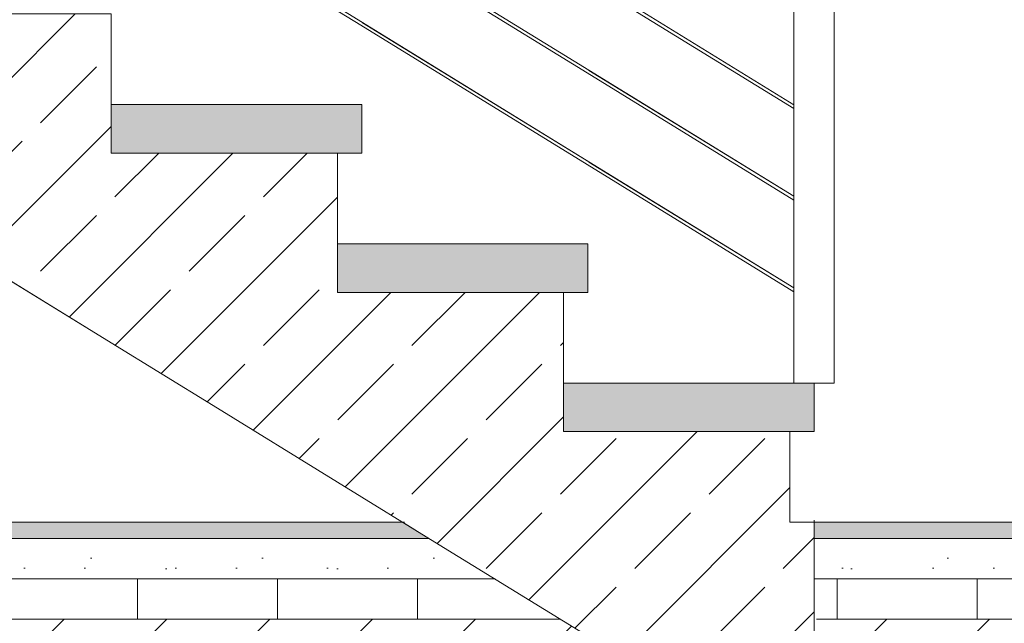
# Model space of a CAD drawing. Header units: millimetres. Extents: x -101298 to -58298, y 45839 to 66839.
# Tile 26 of 124: x -83631 to -82412, y 50444 to 51191. Entities that reach past the tile are written whole.
import ezdxf

# ---------------------------------------------------------------- set-up
doc = ezdxf.new("R2010")
doc.units = ezdxf.units.MM
doc.header["$MEASUREMENT"] = 0
doc.linetypes.add('Wipeout_Contour', pattern=[1000, 0, -1000])
doc.layers.add('Nowe_Konstrukcja - Schody', color=7, linetype='Continuous')
doc.layers.add('Nowe_Konstrukcja - Ściany zew', color=7, linetype='Continuous')
for name, color, linetype, lineweight, true_color in [('Nowe_Konstrukcja - Schody_Nr_pióra__101', 250, 'Continuous', 13, 0x333333), ('Nowe_Konstrukcja - Schody_Nr_pióra__116', 7, 'Continuous', 13, 0xcccccc), ('Nowe_Konstrukcja - Stropy_Nr_pióra__23', 7, 'Continuous', 13, 0x858585), ('Nowe_Konstrukcja - Ściany zew_Nr_pióra__23', 7, 'Continuous', 13, 0x858585)]:
    doc.layers.add(name, color=color, linetype=linetype, lineweight=lineweight, true_color=true_color)
for name, color, linetype, lineweight in [('Nowe_Konstrukcja - Schody_Nr_pióra__3', 7, 'Continuous', 13), ('Nowe_Konstrukcja - Stropy_Nr_pióra__21', 7, 'Continuous', 20), ('Nowe_Konstrukcja - Stropy_Nr_pióra__3', 7, 'Continuous', 13), ('Nowe_Konstrukcja - Ściany zew_Nr_pióra__3', 7, 'Continuous', 13)]:
    doc.layers.add(name, color=color, linetype=linetype, lineweight=lineweight)
pattern_1 = [(0, (0, 0), (0, 389.7114), [24.375, -200.625]), (0, (112.5, 194.86), (0, 389.7114), [24.375, -200.625]), (60, (0, 0), (-337.5, 194.8557), [24.375, -200.625]), (60, (225, 0), (-337.5, 194.8557), [24.375, -200.625]), (120, (24.37, 0), (337.5, 194.8557), [24.375, -200.625]), (120, (249.38, 0), (337.5, 194.8557), [24.375, -200.625]), (0, (0, 37.5), (0, 75), [0, -75, 0, -112.5]), (45, (37.5, 37.5), (-53.03301, 53.03301), [0, -56.25, 0, -93.75])]
pattern_2 = [(90, (0, 0), (-173.20508, 0), [100, -200]), (90, (-86.6, 150), (-173.20508, 0), [100, -200]), (150, (-4e-14, 100), (86.60254, 150), [100, -200]), (150, (-173.2, 100), (86.60254, 150), [100, -200]), (210, (0, 0), (-86.60254, 150), [100, -200]), (210, (-173.2, -7e-14), (-86.60254, 150), [100, -200])]
pattern_3 = [(45, (0, 0), (-63.63961, 63.63961), [])]

msp = doc.modelspace()

# ---------------------------------------------------------------- hatches: boundary and pattern name
at = {"layer": 'Nowe_Konstrukcja - Stropy_Nr_pióra__23', "linetype": 'Continuous', "lineweight": 0, "true_color": 0xe0e0e0}
for points in [[(-83154.2, 50569.4), (-86527.8, 50569.4), (-86527.8, 50549.4), (-83124, 50549.4)], [(-80467.8, 50569.4), (-82647.3, 50569.4), (-82647.3, 50549.4), (-80467.8, 50549.4)]]:
    msp.add_hatch(color=254, dxfattribs=at).paths.add_polyline_path(points)
at = {"layer": 'Nowe_Konstrukcja - Stropy_Nr_pióra__23', "linetype": 'Continuous', "lineweight": 13, "true_color": 0x858585}
h = msp.add_hatch(dxfattribs=at)
h.set_pattern_fill('Beton_lekki_0001', color=252, style=0, pattern_type=2)
h.set_pattern_definition(pattern_1)
h.paths.add_polyline_path([(-83124, 50549.4), (-86527.8, 50549.4), (-86527.8, 50499.4), (-83048.6, 50499.4)])
h = msp.add_hatch(dxfattribs=at)
h.set_pattern_fill('Beton_lekki_0001', color=252, style=0, pattern_type=2)
h.set_pattern_definition(pattern_1)
h.paths.add_polyline_path([(-80467.8, 50549.4), (-82647.3, 50549.4), (-82647.3, 50499.4), (-80467.8, 50499.4)])
h = msp.add_hatch(dxfattribs=at)
h.set_pattern_fill('Styropian_0001', color=252, style=0, pattern_type=2)
h.set_pattern_definition(pattern_2)
h.paths.add_polyline_path([(-83042.1, 50499.4), (-86527.8, 50499.4), (-86527.8, 50449.4), (-82966.7, 50449.4)])
h = msp.add_hatch(dxfattribs=at)
h.set_pattern_fill('Styropian_0001', color=252, style=0, pattern_type=2)
h.set_pattern_definition(pattern_2)
h.paths.add_polyline_path([(-80467.8, 50499.4), (-82644.4, 50499.4), (-82644.4, 50449.4), (-80467.8, 50449.4)])
at = {"layer": 'Nowe_Konstrukcja - Ściany zew_Nr_pióra__23', "linetype": 'Continuous', "lineweight": 13, "true_color": 0x858585}
h = msp.add_hatch(dxfattribs=at)
h.set_pattern_fill('Bloczki_ceramiczne_0001', color=252, style=0, pattern_type=2)
h.set_pattern_definition(pattern_3)
h.paths.add_polyline_path([(-86527.8, 50449.4), (-86527.8, 50249.4), (-82907.3, 50249.4), (-82907.3, 50416.1), (-82919.7, 50423.7), (-82919.7, 50439.4), (-82945.2, 50439.4), (-82957.3, 50446.8), (-82961.5, 50449.4)])
h = msp.add_hatch(dxfattribs=at)
h.set_pattern_fill('Bloczki_ceramiczne_0001', color=252, style=0, pattern_type=2)
h.set_pattern_definition(pattern_3)
h.paths.add_polyline_path([(-80467.8, 50449.4), (-82647.3, 50449.4), (-82647.3, 50249.4), (-80467.8, 50249.4)])

# ---------------------------------------------------------------- linework, layer by layer
at = {"layer": 'Nowe_Konstrukcja - Schody_Nr_pióra__3', "color": 7, "linetype": 'Continuous', "lineweight": 13}
for p, q in [((-83391.2, 50713.7), (-83517.3, 50791.3)), ((-83237.3, 50619), (-83391.2, 50713.7)), ((-82677.3, 50681.6), (-82647.3, 50681.6)), ((-82677.3, 50569.4), (-82677.3, 50681.6)), ((-83111.2, 50541.5), (-83237.3, 50619)), ((-82677.3, 50569.4), (-82647.3, 50569.4)), ((-82647.3, 50249.4), (-82647.3, 50572.1)), ((-82647.3, 50568.4), (-82647.3, 50569.4)), ((-82647.3, 50269.4), (-82647.3, 50568.4)), ((-82957.3, 50446.8), (-83111.2, 50541.5))]:
    msp.add_line(p, q, dxfattribs=at)
at = {"layer": 'Nowe_Konstrukcja - Stropy_Nr_pióra__3', "color": 7, "linetype": 'Continuous', "lineweight": 13}
for p, q in [((-86527.8, 50549.4), (-83124, 50549.4)), ((-86527.8, 50549.4), (-83124, 50549.4)), ((-82647.3, 50549.4), (-80467.8, 50549.4)), ((-86527.8, 50499.4), (-83042.1, 50499.4)), ((-86527.8, 50499.4), (-83042.1, 50499.4)), ((-82647.3, 50499.4), (-80467.8, 50499.4)), ((-86527.8, 50449.4), (-82961.5, 50449.4)), ((-86527.8, 50449.4), (-82961.5, 50449.4)), ((-82644.4, 50449.4), (-80467.8, 50449.4))]:
    msp.add_line(p, q, dxfattribs=at)
at = {"layer": 'Nowe_Konstrukcja - Ściany zew_Nr_pióra__3', "color": 7, "linetype": 'Continuous', "lineweight": 13}
for p, q in [((-86527.8, 50569.4), (-83154.2, 50569.4)), ((-82647.3, 50569.4), (-80467.8, 50569.4))]:
    msp.add_line(p, q, dxfattribs=at)

# ---------------------------------------------------------------- wipeouts: each hides what was drawn before it
at = {"color": 254, "linetype": 'Wipeout_Contour', "lineweight": 0, "ltscale": 780835.534185}
msp.add_wipeout([(-83627.3, 51555.4), (-83627.3, 51446.7), (-83206.2, 51187.8), (-82926.2, 51015.5), (-82672.3, 50859.3), (-82672.3, 50968), (-82928.3, 51125.5), (-83208.3, 51297.7)], dxfattribs=at).dxf.layer = 'Nowe_Konstrukcja - Ściany zew'

# ---------------------------------------------------------------- next in the draw order: linework, layer by layer
at = {"layer": 'Nowe_Konstrukcja - Schody_Nr_pióra__3', "color": 7, "linetype": 'Continuous', "lineweight": 13}
for p, q in [((-83517.3, 50791.3), (-83671.2, 50885.9)), ((-82957.3, 50741.6), (-82957.3, 50853.8))]:
    msp.add_line(p, q, dxfattribs=at)

# ---------------------------------------------------------------- next in the draw order: wipeouts: each hides what was drawn before it
at = {"color": 254, "linetype": 'Wipeout_Contour', "lineweight": 0, "ltscale": 781787.937327}
msp.add_wipeout([(-83627.3, 51782.1), (-83627.3, 51673.4), (-83206.2, 51414.4), (-82926.2, 51242.2), (-82672.3, 51086), (-82672.3, 51194.7), (-82928.3, 51352.1), (-83208.3, 51524.4)], dxfattribs=at).dxf.layer = 'Nowe_Konstrukcja - Ściany zew'

# ---------------------------------------------------------------- next in the draw order: wipeouts: each hides what was drawn before it
at = {"color": 254, "linetype": 'Wipeout_Contour', "lineweight": 0, "ltscale": 781311.354819}
msp.add_wipeout([(-83627.3, 51668.7), (-83627.3, 51560.1), (-83206.2, 51301.1), (-82926.2, 51128.9), (-82672.3, 50972.7), (-82672.3, 51081.3), (-82928.3, 51238.8), (-83208.3, 51411)], dxfattribs=at).dxf.layer = 'Nowe_Konstrukcja - Ściany zew'

# ---------------------------------------------------------------- next in the draw order: linework, layer by layer
at = {"layer": 'Nowe_Konstrukcja - Schody_Nr_pióra__3', "color": 7, "linetype": 'Continuous', "lineweight": 13}
for p, q in [((-83517.3, 51086.1), (-83517.3, 51198.3)), ((-83237.3, 50913.8), (-83237.3, 51026.1))]:
    msp.add_line(p, q, dxfattribs=at)

# ---------------------------------------------------------------- next in the draw order: wipeouts: each hides what was drawn before it
at = {"color": 254, "linetype": 'Wipeout_Contour', "lineweight": 0, "ltscale": 388871.16547}
msp.add_wipeout([(-82672.3, 50741.6), (-82622.3, 50741.6), (-82622.3, 51641.6), (-82672.3, 51641.6)], dxfattribs=at).dxf.layer = 'Nowe_Konstrukcja - Schody'

# ---------------------------------------------------------------- next in the draw order: hatches: boundary and pattern name
at = {"layer": 'Nowe_Konstrukcja - Schody_Nr_pióra__116', "linetype": 'Continuous', "lineweight": 13, "true_color": 0xcccccc}
msp.add_hatch(color=254, dxfattribs=at).paths.add_polyline_path([(-82957.3, 50681.6), (-82647.3, 50681.6), (-82647.3, 50741.6), (-82957.3, 50741.6)])

# ---------------------------------------------------------------- next in the draw order: linework, layer by layer
at = {"layer": 'Nowe_Konstrukcja - Schody_Nr_pióra__101', "color": 250, "linetype": 'Continuous', "lineweight": 13, "true_color": 0x333333}
for p, q in [((-82622.3, 50741.6), (-82622.3, 51641.6)), ((-82647.3, 50741.6), (-82622.3, 50741.6))]:
    msp.add_line(p, q, dxfattribs=at)
at = {"layer": 'Nowe_Konstrukcja - Schody_Nr_pióra__3', "color": 7, "linetype": 'Continuous', "lineweight": 13}
for p in [(-82957.3, 50741.6), (-82647.3, 50681.6)]:
    msp.add_line(p, (-82647.3, 50741.6), dxfattribs=at)

# ---------------------------------------------------------------- next in the draw order: wipeouts: each hides what was drawn before it
at = {"color": 254, "linetype": 'Wipeout_Contour', "lineweight": 0, "ltscale": 388846.825977}
msp.add_wipeout([(-82928.3, 51012.1), (-82672.3, 50854.7), (-82672.3, 50855.3), (-82928, 51012.6)], dxfattribs=at).dxf.layer = 'Nowe_Konstrukcja - Schody'

# ---------------------------------------------------------------- next in the draw order: wipeouts: each hides what was drawn before it
at = {"color": 254, "linetype": 'Wipeout_Contour', "lineweight": 0, "ltscale": 388849.798732}
msp.add_wipeout([(-82927.3, 51013.8), (-82672.3, 50857), (-82672.3, 50858.7), (-82926.5, 51015)], dxfattribs=at).dxf.layer = 'Nowe_Konstrukcja - Schody'

# ---------------------------------------------------------------- next in the draw order: wipeouts: each hides what was drawn before it
at = {"color": 254, "linetype": 'Wipeout_Contour', "lineweight": 0, "ltscale": 388851.026854}
msp.add_wipeout([(-82926.5, 51015), (-82672.3, 50858.7), (-82672.3, 50859.3), (-82926.2, 51015.5)], dxfattribs=at).dxf.layer = 'Nowe_Konstrukcja - Schody'

# ---------------------------------------------------------------- next in the draw order: hatches: boundary and pattern name
at = {"layer": 'Nowe_Konstrukcja - Schody_Nr_pióra__116', "linetype": 'Continuous', "lineweight": 13, "true_color": 0xcccccc}
msp.add_hatch(color=254, dxfattribs=at).paths.add_polyline_path([(-83237.3, 50853.8), (-82927.3, 50853.8), (-82927.3, 50913.8), (-83237.3, 50913.8)])

# ---------------------------------------------------------------- next in the draw order: linework, layer by layer
at = {"layer": 'Nowe_Konstrukcja - Schody_Nr_pióra__3', "color": 7, "linetype": 'Continuous', "lineweight": 13}
for p, q in [((-83237.3, 50913.8), (-82927.3, 50913.8)), ((-82927.3, 50853.8), (-82927.3, 50913.8)), ((-82957.3, 50853.8), (-82927.3, 50853.8))]:
    msp.add_line(p, q, dxfattribs=at)

# ---------------------------------------------------------------- next in the draw order: wipeouts: each hides what was drawn before it
at = {"color": 254, "linetype": 'Wipeout_Contour', "lineweight": 0, "ltscale": 390105.126197}
msp.add_wipeout([(-82928.3, 51012.1), (-82928, 51012.6), (-83208, 51184.9), (-83208.3, 51184.4)], dxfattribs=at).dxf.layer = 'Nowe_Konstrukcja - Schody'

# ---------------------------------------------------------------- next in the draw order: wipeouts: each hides what was drawn before it
at = {"color": 254, "linetype": 'Wipeout_Contour', "lineweight": 0, "ltscale": 390105.126751}
msp.add_wipeout([(-82927.3, 51013.8), (-82926.5, 51015), (-83206.5, 51187.3), (-83207.3, 51186.1)], dxfattribs=at).dxf.layer = 'Nowe_Konstrukcja - Schody'

# ---------------------------------------------------------------- next in the draw order: wipeouts: each hides what was drawn before it
at = {"color": 254, "linetype": 'Wipeout_Contour', "lineweight": 0, "ltscale": 390105.127022}
msp.add_wipeout([(-82926.5, 51015), (-82926.2, 51015.5), (-83206.2, 51187.8), (-83206.5, 51187.3)], dxfattribs=at).dxf.layer = 'Nowe_Konstrukcja - Schody'

# ---------------------------------------------------------------- next in the draw order: hatches: boundary and pattern name
at = {"layer": 'Nowe_Konstrukcja - Schody_Nr_pióra__116', "linetype": 'Continuous', "lineweight": 13, "true_color": 0xcccccc}
msp.add_hatch(color=254, dxfattribs=at).paths.add_polyline_path([(-83517.3, 51026.1), (-83207.3, 51026.1), (-83207.3, 51086.1), (-83517.3, 51086.1)])

# ---------------------------------------------------------------- next in the draw order: linework, layer by layer
at = {"layer": 'Nowe_Konstrukcja - Schody_Nr_pióra__3', "color": 7, "linetype": 'Continuous', "lineweight": 13}
for p, q in [((-83517.3, 51086.1), (-83207.3, 51086.1)), ((-83207.3, 51026.1), (-83207.3, 51086.1)), ((-83237.3, 51026.1), (-83207.3, 51026.1))]:
    msp.add_line(p, q, dxfattribs=at)

# ---------------------------------------------------------------- next in the draw order: wipeouts: each hides what was drawn before it
at = {"color": 254, "linetype": 'Wipeout_Contour', "lineweight": 0, "ltscale": 391420.029014}
msp.add_wipeout([(-83208.3, 51184.4), (-83208, 51184.9), (-83488, 51357.1), (-83488.3, 51356.6)], dxfattribs=at).dxf.layer = 'Nowe_Konstrukcja - Schody'
at = {"color": 254, "linetype": 'Wipeout_Contour', "lineweight": 0, "ltscale": 389084.539794}
msp.add_wipeout([(-82928.3, 51125.5), (-82672.3, 50968), (-82672.3, 50968.7), (-82928, 51126)], dxfattribs=at).dxf.layer = 'Nowe_Konstrukcja - Schody'

# ---------------------------------------------------------------- next in the draw order: wipeouts: each hides what was drawn before it
at = {"color": 254, "linetype": 'Wipeout_Contour', "lineweight": 0, "ltscale": 391420.029572}
msp.add_wipeout([(-83207.3, 51186.1), (-83206.5, 51187.3), (-83486.5, 51359.5), (-83487.3, 51358.3)], dxfattribs=at).dxf.layer = 'Nowe_Konstrukcja - Schody'
at = {"color": 254, "linetype": 'Wipeout_Contour', "lineweight": 0, "ltscale": 389087.522145}
msp.add_wipeout([(-82927.3, 51127.2), (-82672.3, 50970.3), (-82672.3, 50972), (-82926.5, 51128.4)], dxfattribs=at).dxf.layer = 'Nowe_Konstrukcja - Schody'

# ---------------------------------------------------------------- next in the draw order: wipeouts: each hides what was drawn before it
at = {"color": 254, "linetype": 'Wipeout_Contour', "lineweight": 0, "ltscale": 391420.029844}
msp.add_wipeout([(-83206.5, 51187.3), (-83206.2, 51187.8), (-83486.2, 51360), (-83486.5, 51359.5)], dxfattribs=at).dxf.layer = 'Nowe_Konstrukcja - Schody'
at = {"color": 254, "linetype": 'Wipeout_Contour', "lineweight": 0, "ltscale": 389088.754228}
msp.add_wipeout([(-82926.5, 51128.4), (-82672.3, 50972), (-82672.3, 50972.7), (-82926.2, 51128.9)], dxfattribs=at).dxf.layer = 'Nowe_Konstrukcja - Schody'

# ---------------------------------------------------------------- next in the draw order: linework, layer by layer
at = {"layer": 'Nowe_Konstrukcja - Schody_Nr_pióra__101', "color": 250, "linetype": 'Continuous', "lineweight": 13, "true_color": 0x333333}
for p, q in [((-82672.3, 50854.7), (-82928.3, 51012.1)), ((-82672.3, 50859.3), (-82926.2, 51015.5))]:
    msp.add_line(p, q, dxfattribs=at)

# ---------------------------------------------------------------- next in the draw order: wipeouts: each hides what was drawn before it
at = {"color": 254, "linetype": 'Wipeout_Contour', "lineweight": 0, "ltscale": 390342.83935}
msp.add_wipeout([(-82928.3, 51125.5), (-82928, 51126), (-83208, 51298.2), (-83208.3, 51297.7)], dxfattribs=at).dxf.layer = 'Nowe_Konstrukcja - Schody'

# ---------------------------------------------------------------- next in the draw order: wipeouts: each hides what was drawn before it
at = {"color": 254, "linetype": 'Wipeout_Contour', "lineweight": 0, "ltscale": 390342.849456}
msp.add_wipeout([(-82927.3, 51127.2), (-82926.5, 51128.4), (-83206.5, 51300.6), (-83207.3, 51299.4)], dxfattribs=at).dxf.layer = 'Nowe_Konstrukcja - Schody'

# ---------------------------------------------------------------- next in the draw order: wipeouts: each hides what was drawn before it
at = {"color": 254, "linetype": 'Wipeout_Contour', "lineweight": 0, "ltscale": 390342.853684}
msp.add_wipeout([(-82926.5, 51128.4), (-82926.2, 51128.9), (-83206.2, 51301.1), (-83206.5, 51300.6)], dxfattribs=at).dxf.layer = 'Nowe_Konstrukcja - Schody'

# ---------------------------------------------------------------- next in the draw order: linework, layer by layer
at = {"layer": 'Nowe_Konstrukcja - Schody_Nr_pióra__101', "color": 250, "linetype": 'Continuous', "lineweight": 13, "true_color": 0x333333}
for p, q in [((-83206.2, 51187.8), (-83486.2, 51360)), ((-83208.3, 51184.4), (-83488.3, 51356.6))]:
    msp.add_line(p, q, dxfattribs=at)

# ---------------------------------------------------------------- next in the draw order: wipeouts: each hides what was drawn before it
at = {"color": 254, "linetype": 'Wipeout_Contour', "lineweight": 0, "ltscale": 389322.63635}
msp.add_wipeout([(-82928.3, 51238.8), (-82672.3, 51081.3), (-82672.3, 51082), (-82928, 51239.3)], dxfattribs=at).dxf.layer = 'Nowe_Konstrukcja - Schody'

# ---------------------------------------------------------------- next in the draw order: wipeouts: each hides what was drawn before it
at = {"color": 254, "linetype": 'Wipeout_Contour', "lineweight": 0, "ltscale": 389325.628262}
msp.add_wipeout([(-82927.3, 51240.5), (-82672.3, 51083.7), (-82672.3, 51085.3), (-82926.5, 51241.7)], dxfattribs=at).dxf.layer = 'Nowe_Konstrukcja - Schody'

# ---------------------------------------------------------------- next in the draw order: wipeouts: each hides what was drawn before it
at = {"color": 254, "linetype": 'Wipeout_Contour', "lineweight": 0, "ltscale": 389326.8643}
msp.add_wipeout([(-82926.5, 51241.7), (-82672.3, 51085.3), (-82672.3, 51086), (-82926.2, 51242.2)], dxfattribs=at).dxf.layer = 'Nowe_Konstrukcja - Schody'

# ---------------------------------------------------------------- next in the draw order: hatches: boundary and pattern name
at = {"layer": 'Nowe_Konstrukcja - Stropy_Nr_pióra__23', "linetype": 'Continuous', "lineweight": 13, "true_color": 0x858585}
h = msp.add_hatch(dxfattribs=at)
h.set_pattern_fill('Beton_zbrojony_0001', color=252, style=0, pattern_type=2)
h.set_pattern_definition([(45, (0, 0), (-91.92388, 91.92388), []), (45, (-45.96, 45.96), (-91.92388, 91.92388), [97.5, -32.5])])
h.paths.add_polyline_path([(-86767.8, 51887.2), (-86767.8, 51687.2), (-86527.8, 51687.2), (-84973.8, 51687.2), (-84822.3, 51594), (-84637.3, 51480.2), (-84511.2, 51402.6), (-84357.3, 51307.9), (-84231.2, 51230.4), (-84077.3, 51135.7), (-83951.2, 51058.2), (-83797.3, 50963.5), (-83671.2, 50885.9), (-83517.3, 50791.3), (-83391.2, 50713.7), (-83237.3, 50619), (-83111.2, 50541.5), (-82957.3, 50446.8), (-82907.3, 50416.1), (-82907.3, 50249.4), (-82907.3, 49719.6), (-82647.3, 49719.6), (-82647.3, 50568.4), (-82647.3, 50569.4), (-82677.3, 50569.4), (-82677.3, 50681.6), (-82957.3, 50681.6), (-82957.3, 50853.8), (-83237.3, 50853.8), (-83237.3, 51026.1), (-83517.3, 51026.1), (-83517.3, 51198.3), (-83797.3, 51198.3), (-83797.3, 51370.5), (-84077.3, 51370.5), (-84077.3, 51542.7), (-84357.3, 51542.7), (-84357.3, 51715), (-84637.3, 51715), (-84637.3, 51775), (-84637.3, 51887.2)])

# ---------------------------------------------------------------- next in the draw order: linework, layer by layer
at = {"layer": 'Nowe_Konstrukcja - Schody_Nr_pióra__101', "color": 250, "linetype": 'Continuous', "lineweight": 13, "true_color": 0x333333}
for p, q in [((-82672.3, 50741.6), (-82672.3, 51641.6)), ((-82926.2, 51128.9), (-83206.2, 51301.1)), ((-82928.3, 51125.5), (-83208.3, 51297.7)), ((-82672.3, 51081.3), (-82928.3, 51238.8)), ((-82672.3, 51086), (-82926.2, 51242.2)), ((-82928.3, 51012.1), (-83208.3, 51184.4)), ((-82926.2, 51015.5), (-83206.2, 51187.8)), ((-82672.3, 50972.7), (-82926.2, 51128.9)), ((-82672.3, 50968), (-82928.3, 51125.5))]:
    msp.add_line(p, q, dxfattribs=at)
at = {"layer": 'Nowe_Konstrukcja - Stropy_Nr_pióra__21', "color": 7, "linetype": 'Continuous', "lineweight": 20, "flags": 128}
for points in [[(-82647.3, 49719.6), (-82647.3, 50568.4), (-82647.3, 50569.4), (-82677.3, 50569.4), (-82677.3, 50681.6), (-82957.3, 50681.6), (-82957.3, 50853.8), (-83237.3, 50853.8), (-83237.3, 51026.1), (-83517.3, 51026.1), (-83517.3, 51198.3), (-83797.3, 51198.3), (-83797.3, 51370.5), (-84077.3, 51370.5), (-84077.3, 51542.7), (-84357.3, 51542.7), (-84357.3, 51715), (-84637.3, 51715), (-84637.3, 51775), (-84637.3, 51887.2), (-86767.8, 51887.2)], [(-86527.8, 51687.2), (-84973.8, 51687.2), (-84822.3, 51594), (-84637.3, 51480.2), (-84511.2, 51402.6), (-84357.3, 51307.9), (-84231.2, 51230.4), (-84077.3, 51135.7), (-83951.2, 51058.2), (-83797.3, 50963.5), (-83671.2, 50885.9), (-83517.3, 50791.3), (-83391.2, 50713.7), (-83237.3, 50619), (-83111.2, 50541.5), (-82957.3, 50446.8), (-82907.3, 50416.1)]]:
    msp.add_lwpolyline(points, dxfattribs=at)

doc.saveas('drawing.dxf')
